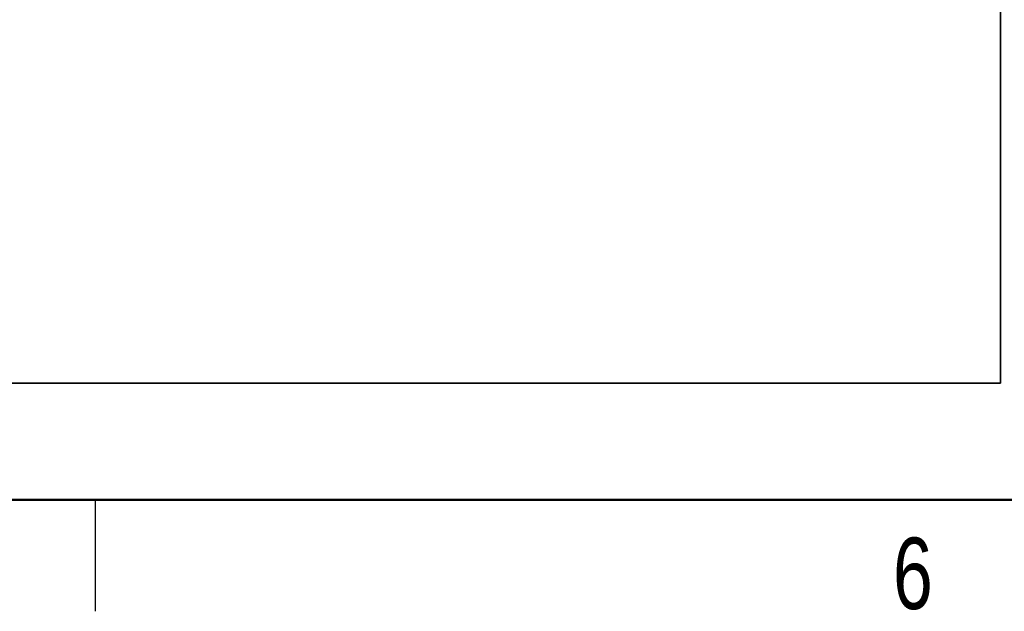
# Model space of a CAD drawing. Header units: inches. Extents: x 0.1 to 87.3, y 0.1 to 33.9.
# Tile 3 of 164: x 10.7 to 14.1, y 0.1 to 2.1. Entities that reach past the tile are written whole.
import ezdxf

# ---------------------------------------------------------------- set-up
doc = ezdxf.new("R2010")
doc.units = ezdxf.units.IN
doc.header["$MEASUREMENT"] = 0
doc.layers.add('BOARDER_2', color=5, linetype='Continuous', lineweight=35)
doc.styles.add('SLDTEXTSTYLE0', font='TXT', dxfattribs={"width": 0.75})

msp = doc.modelspace()

# ---------------------------------------------------------------- linework, layer by layer
at = {"color": 7, "linetype": 'Continuous', "lineweight": 50}
msp.add_line((43.5, 0.5), (0.5, 0.5), dxfattribs=at)
at = {"color": 7, "linetype": 'Continuous', "lineweight": 25}
msp.add_line((11, 0.5), (11, 0.125), dxfattribs=at)
at = {"layer": 'BOARDER_2'}
for p, q in [((14.041547, 0.891736), (14.041547, 14.400499)), ((0.751252, 0.891736), (14.041547, 0.891736))]:
    msp.add_line(p, q, dxfattribs=at)

# ---------------------------------------------------------------- texts
at = {"color": 7, "linetype": 'Continuous', "lineweight": 0, "insert": (13.747583, 0.372586), "char_height": 0.24, "attachment_point": 2, "style": 'SLDTEXTSTYLE0'}
msp.add_mtext('6', dxfattribs=at)

doc.saveas('drawing.dxf')
